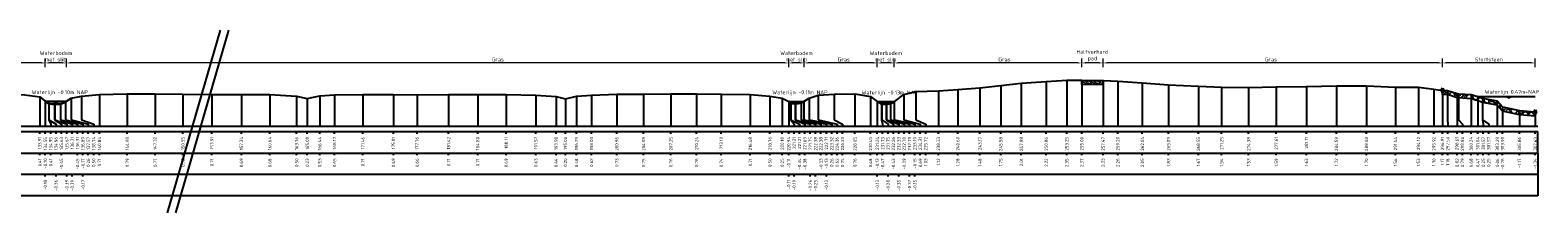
# Model space of a CAD drawing. Header units: metres. Extents: x 132725 to 140175, y 414354 to 417094.
# Tile 38 of 61: x 139832 to 140007, y 416862 to 416884. Entities that reach past the tile are written whole.
import ezdxf
from ezdxf.enums import TextEntityAlignment as Align

# ---------------------------------------------------------------- set-up
doc = ezdxf.new("R2010")
doc.units = ezdxf.units.M
doc.header["$PDMODE"] = 35
doc.header["$PDSIZE"] = 0.075
doc.layers.get('Defpoints').update_dxf_attribs({"true_color": 0x806000})
for name, color, linetype, lineweight in [('B-ME-GW-MAAIVELD-GD', 8, 'GW-MAAIVELD', 25), ('B-ME-VH-KANT ASFALT-SD', 7, 'Continuous', 25), ('B-ME-VH-VERHARDING_BESTORTING-A', 252, 'Continuous', 18), ('B-ME-VH-VERHARDING_HALFVERHARDING-AD', 7, 'Continuous', 18), ('B-ME-VH-VERHARDING_HALFVERHARDING-GD', 252, 'Continuous', 25), ('X-ME-AL-PROFIEL_BOVENKANT SLIB-GD', 42, 'Continuous', 35), ('X-XX-AL-DETAIL1-M', 7, 'Continuous', 18), ('X-XX-AL-GEBRUIKTE XREFS-GD', 7, 'Continuous', 35), ('X-XX-AL-NAP-T18', 7, 'Continuous', 18), ('X-XX-AL-TEKENBLAD_KADER_AFSNIJMARKERING-G', 7, 'Continuous', 25)]:
    doc.layers.add(name, color=color, linetype=linetype, lineweight=lineweight)
for name, color, linetype in [('X-ME-AL-PROFIEL_STORTSTEEN-GD', 7, 'Continuous'), ('X-ME-AL-PROFIEL_WATERLIJN-GD', 150, 'Continuous'), ('X-ME-AL-PROFIELRASTER-S', 7, 'Continuous')]:
    doc.layers.add(name, color=color, linetype=linetype)
doc.styles.add('NLCS-ISO-ANNOTATIEF-T18', font='NLCS-ISO.ttf', dxfattribs={"height": 1.8})
doc.styles.add('NLCS-ISO-ANNOTATIVE-T18', font='NLCS-ISO.ttf', dxfattribs={"height": 1.8})
doc.linetypes.add('GW-MAAIVELD', pattern='A,12,[40,NLCS.SHX,S=1,R=0,X=0,Y=-0.5],12', length=24)
doc.dimstyles.new('NLCS-ANNOTATIEF-T18-PIJL_L2_H0', dxfattribs={"dimtxt": 2.5, "dimasz": 1.8, "dimexe": 2, "dimexo": 2, "dimgap": 0.7, "dimtad": 1, "dimzin": 0, "dimdsep": 46, "dimtxsty": 'NLCS-ISO-ANNOTATIEF-T18', "dimcen": 0, "dimdle": 2, "dimclrd": 256, "dimclre": 256, "dimclrt": 10, "dimaunit": 2, "dimadec": 0, "dimazin": 0, "dimtfac": 1, "dimtdec": 3, "dimtofl": 0, "dimtmove": 0, "dimatfit": 3, "dimfxl": 2, "dimfxlon": 1, "dimtfillclr": 256, "dimtolj": 1, "dimtzin": 0, "dimlwd": -1, "dimlwe": -1, "dimarcsym": 0})

# ---------------------------------------------------------------- blocks, each defined once
blk = doc.blocks.new('SAL-PROFIELRASTER_BALK_EIND1-D')
at = {"color": 0, "linetype": 'ByBlock', "lineweight": -2}
blk.add_line((1, -12.5), (1, -2.5), dxfattribs=at)
at = {"color": 0, "linetype": 'ByBlock', "lineweight": -2, "flags": 128}
for points in [[(0, 0), (1, 0)], [(0, -2.5), (1, -2.5)], [(0, -12.5), (1, -12.5)]]:
    blk.add_lwpolyline(points, dxfattribs=at)
blk = doc.blocks.new('SAL-PROFIELRASTER_BALK_EIND2-D')
at = {"color": 0, "linetype": 'ByBlock', "lineweight": -2}
for p, q in [((1, -2.5), (1, -12.5)), ((1, -12.5), (0, -12.5))]:
    blk.add_line(p, q, dxfattribs=at)
blk = doc.blocks.new('SAL-PROFIELRASTER_BALK_DATA-D')
at = {"color": 0, "linetype": 'ByBlock', "lineweight": -2}
blk.add_lwpolyline([(0, -3.5), (0, -2.5)], dxfattribs=at)
at = {"color": 0, "linetype": 'ByBlock', "lineweight": -2, "style": 'NLCS-ISO-ANNOTATIVE-T18'}
blk.add_attdef('GETAL', text='', height=1.5, rotation=90, dxfattribs=at).set_placement((0.75, -5), align=Align.RIGHT)
blk = doc.blocks.new('SAL-PROFIELRASTER_AANHAAL-D')
at = {"color": 9, "linetype": 'ByBlock', "lineweight": -2, "flags": 128}
blk.add_lwpolyline([(0, 1), (0, 0)], dxfattribs=at)
blk = doc.blocks.new('SAL-PROFIELRASTER_AANHAAL_STAGGER-D')
at = {"color": 9, "linetype": 'ByBlock', "lineweight": -2, "flags": 128}
for points in [[(0, 0), (0, -0.25)], [(0, -0.25), (1, -0.75)], [(1, -0.75), (1, -1)]]:
    blk.add_lwpolyline(points, dxfattribs=at)
blk = doc.blocks.new('*D98')
at = {"layer": 'Defpoints', "color": 0, "transparency": 16777216}
for p in [(139833.88, 416879.72), (139833.88, 416875.25), (139836.33, 416875.25)]:
    blk.add_point(p, dxfattribs=at)
at = {"layer": 'X-XX-AL-DETAIL1-M', "transparency": 16777216}
for p, q in [((139833.88, 416879.22), (139833.88, 416880.22)), ((139836.33, 416879.22), (139836.33, 416880.22)), ((139835.88, 416879.72), (139834.33, 416879.72))]:
    blk.add_line(p, q, dxfattribs=at)
for points in [[(139834.33, 416879.8), (139834.33, 416879.65), (139833.88, 416879.72)], [(139835.88, 416879.8), (139835.88, 416879.65), (139836.33, 416879.72)]]:
    blk.add_solid(points, dxfattribs=at)
at = {"layer": 'X-XX-AL-DETAIL1-M', "color": 10, "transparency": 16777216, "insert": (139835.11, 416880.5), "char_height": 0.45, "attachment_point": 5, "style": 'NLCS-ISO-ANNOTATIEF-T18'}
blk.add_mtext('\\A1;Waterbodem\\Pmet slib', dxfattribs=at)
blk = doc.blocks.new('*D99')
at = {"layer": 'Defpoints', "color": 0, "transparency": 16777216}
for p in [(139920.27, 416879.72), (139920.27, 416875.24), (139922.07, 416875.24)]:
    blk.add_point(p, dxfattribs=at)
at = {"layer": 'X-XX-AL-DETAIL1-M', "transparency": 16777216}
for p, q in [((139920.27, 416879.22), (139920.27, 416880.22)), ((139922.07, 416879.22), (139922.07, 416880.22)), ((139921.62, 416879.72), (139920.72, 416879.72))]:
    blk.add_line(p, q, dxfattribs=at)
for points in [[(139920.72, 416879.8), (139920.72, 416879.65), (139920.27, 416879.72)], [(139921.62, 416879.8), (139921.62, 416879.65), (139922.07, 416879.72)]]:
    blk.add_solid(points, dxfattribs=at)
at = {"layer": 'X-XX-AL-DETAIL1-M', "color": 10, "transparency": 16777216, "insert": (139921.17, 416880.5), "char_height": 0.45, "attachment_point": 5, "style": 'NLCS-ISO-ANNOTATIEF-T18'}
blk.add_mtext('\\A1;Waterbodem\\Pmet slib', dxfattribs=at)
blk = doc.blocks.new('*D100')
at = {"layer": 'Defpoints', "color": 0, "transparency": 16777216}
for p in [(139930.56, 416879.72), (139930.56, 416875.22), (139932.54, 416875.22)]:
    blk.add_point(p, dxfattribs=at)
at = {"layer": 'X-XX-AL-DETAIL1-M', "transparency": 16777216}
for p, q in [((139930.56, 416879.22), (139930.56, 416880.22)), ((139932.54, 416879.22), (139932.54, 416880.22)), ((139932.09, 416879.72), (139931.01, 416879.72))]:
    blk.add_line(p, q, dxfattribs=at)
for points in [[(139931.01, 416879.8), (139931.01, 416879.65), (139930.56, 416879.72)], [(139932.09, 416879.8), (139932.09, 416879.65), (139932.54, 416879.72)]]:
    blk.add_solid(points, dxfattribs=at)
at = {"layer": 'X-XX-AL-DETAIL1-M', "color": 10, "transparency": 16777216, "insert": (139931.55, 416880.5), "char_height": 0.45, "attachment_point": 5, "style": 'NLCS-ISO-ANNOTATIEF-T18'}
blk.add_mtext('\\A1;Waterbodem\\Pmet slib', dxfattribs=at)
blk = doc.blocks.new('*D101')
at = {"layer": 'Defpoints', "color": 0, "transparency": 16777216}
for p in [(139996.24, 416879.72), (139996.24, 416876.52), (140007.02, 416874.01)]:
    blk.add_point(p, dxfattribs=at)
at = {"layer": 'X-XX-AL-DETAIL1-M', "transparency": 16777216}
for p, q in [((139996.24, 416879.22), (139996.24, 416880.22)), ((140007.02, 416879.22), (140007.02, 416880.22)), ((140006.57, 416879.72), (139996.69, 416879.72))]:
    blk.add_line(p, q, dxfattribs=at)
for points in [[(139996.69, 416879.8), (139996.69, 416879.65), (139996.24, 416879.72)], [(140006.57, 416879.8), (140006.57, 416879.65), (140007.02, 416879.72)]]:
    blk.add_solid(points, dxfattribs=at)
at = {"layer": 'X-XX-AL-DETAIL1-M', "color": 10, "transparency": 16777216, "insert": (140001.63, 416880.12), "char_height": 0.45, "attachment_point": 5, "style": 'NLCS-ISO-ANNOTATIEF-T18'}
blk.add_mtext('\\A1;Stortsteen', dxfattribs=at)
blk = doc.blocks.new('*D93')
at = {"layer": 'Defpoints', "color": 0, "transparency": 16777216}
for p in [(139956.8, 416879.72), (139956.8, 416877.68), (139996.24, 416876.52)]:
    blk.add_point(p, dxfattribs=at)
at = {"layer": 'X-XX-AL-DETAIL1-M', "transparency": 16777216}
for p, q in [((139956.8, 416879.22), (139956.8, 416880.22)), ((139996.24, 416879.22), (139996.24, 416880.22)), ((139995.79, 416879.72), (139957.25, 416879.72))]:
    blk.add_line(p, q, dxfattribs=at)
for points in [[(139957.25, 416879.8), (139957.25, 416879.65), (139956.8, 416879.72)], [(139995.79, 416879.8), (139995.79, 416879.65), (139996.24, 416879.72)]]:
    blk.add_solid(points, dxfattribs=at)
at = {"layer": 'X-XX-AL-DETAIL1-M', "color": 10, "transparency": 16777216, "insert": (139976.3, 416880.12), "char_height": 0.45, "attachment_point": 5, "style": 'NLCS-ISO-ANNOTATIEF-T18'}
blk.add_mtext('\\A1;Gras', dxfattribs=at)
blk = doc.blocks.new('*D94')
at = {"layer": 'Defpoints', "color": 0, "transparency": 16777216}
for p in [(139954.32, 416879.72), (139954.32, 416877.72), (139956.8, 416877.68)]:
    blk.add_point(p, dxfattribs=at)
at = {"layer": 'X-XX-AL-DETAIL1-M', "transparency": 16777216}
for p, q in [((139954.32, 416879.22), (139954.32, 416880.22)), ((139956.8, 416879.22), (139956.8, 416880.22)), ((139956.35, 416879.72), (139954.77, 416879.72))]:
    blk.add_line(p, q, dxfattribs=at)
for points in [[(139954.77, 416879.8), (139954.77, 416879.65), (139954.32, 416879.72)], [(139956.35, 416879.8), (139956.35, 416879.65), (139956.8, 416879.72)]]:
    blk.add_solid(points, dxfattribs=at)
at = {"layer": 'X-XX-AL-DETAIL1-M', "color": 10, "transparency": 16777216, "insert": (139955.56, 416880.57), "char_height": 0.45, "attachment_point": 5, "style": 'NLCS-ISO-ANNOTATIEF-T18'}
blk.add_mtext('\\A1;Halfverhard\\Ppad', dxfattribs=at)
blk = doc.blocks.new('*D95')
at = {"layer": 'Defpoints', "color": 0, "transparency": 16777216}
for p in [(139932.54, 416879.72), (139954.32, 416877.72), (139932.54, 416875.22)]:
    blk.add_point(p, dxfattribs=at)
at = {"layer": 'X-XX-AL-DETAIL1-M', "transparency": 16777216}
for p, q in [((139932.54, 416879.22), (139932.54, 416880.22)), ((139954.32, 416879.22), (139954.32, 416880.22)), ((139953.87, 416879.72), (139932.99, 416879.72))]:
    blk.add_line(p, q, dxfattribs=at)
for points in [[(139932.99, 416879.8), (139932.99, 416879.65), (139932.54, 416879.72)], [(139953.87, 416879.8), (139953.87, 416879.65), (139954.32, 416879.72)]]:
    blk.add_solid(points, dxfattribs=at)
at = {"layer": 'X-XX-AL-DETAIL1-M', "color": 10, "transparency": 16777216, "insert": (139945.34, 416880.12), "char_height": 0.45, "attachment_point": 5, "style": 'NLCS-ISO-ANNOTATIEF-T18'}
blk.add_mtext('\\A1;Gras', dxfattribs=at)
blk = doc.blocks.new('*D88')
at = {"layer": 'Defpoints', "color": 0, "transparency": 16777216}
for p in [(139922.07, 416879.72), (139922.07, 416875.24), (139930.56, 416875.22)]:
    blk.add_point(p, dxfattribs=at)
at = {"layer": 'X-XX-AL-DETAIL1-M', "transparency": 16777216}
for p, q in [((139922.07, 416879.22), (139922.07, 416880.22)), ((139930.56, 416879.22), (139930.56, 416880.22)), ((139930.11, 416879.72), (139922.52, 416879.72))]:
    blk.add_line(p, q, dxfattribs=at)
for points in [[(139922.52, 416879.8), (139922.52, 416879.65), (139922.07, 416879.72)], [(139930.11, 416879.8), (139930.11, 416879.65), (139930.56, 416879.72)]]:
    blk.add_solid(points, dxfattribs=at)
at = {"layer": 'X-XX-AL-DETAIL1-M', "color": 10, "transparency": 16777216, "insert": (139926.67, 416880.12), "char_height": 0.45, "attachment_point": 5, "style": 'NLCS-ISO-ANNOTATIEF-T18'}
blk.add_mtext('\\A1;Gras', dxfattribs=at)
blk = doc.blocks.new('*D89')
at = {"layer": 'Defpoints', "color": 0, "transparency": 16777216}
for p in [(139836.33, 416879.72), (139836.33, 416875.25), (139920.27, 416875.24)]:
    blk.add_point(p, dxfattribs=at)
at = {"layer": 'X-XX-AL-DETAIL1-M', "transparency": 16777216}
for p, q in [((139836.33, 416879.22), (139836.33, 416880.22)), ((139920.27, 416879.22), (139920.27, 416880.22)), ((139919.82, 416879.72), (139836.78, 416879.72))]:
    blk.add_line(p, q, dxfattribs=at)
for points in [[(139836.78, 416879.8), (139836.78, 416879.65), (139836.33, 416879.72)], [(139919.82, 416879.8), (139919.82, 416879.65), (139920.27, 416879.72)]]:
    blk.add_solid(points, dxfattribs=at)
at = {"layer": 'X-XX-AL-DETAIL1-M', "color": 10, "transparency": 16777216, "insert": (139886.47, 416880.12), "char_height": 0.45, "attachment_point": 5, "style": 'NLCS-ISO-ANNOTATIEF-T18'}
blk.add_mtext('\\A1;Gras', dxfattribs=at)
blk = doc.blocks.new('*D90')
at = {"layer": 'Defpoints', "color": 0, "transparency": 16777216}
for p in [(139754.97, 416879.72), (139754.97, 416875.38), (139833.88, 416875.25)]:
    blk.add_point(p, dxfattribs=at)
at = {"layer": 'X-XX-AL-DETAIL1-M', "transparency": 16777216}
for p, q in [((139754.97, 416879.22), (139754.97, 416880.22)), ((139833.88, 416879.22), (139833.88, 416880.22)), ((139833.43, 416879.72), (139755.42, 416879.72))]:
    blk.add_line(p, q, dxfattribs=at)
for points in [[(139755.42, 416879.8), (139755.42, 416879.65), (139754.97, 416879.72)], [(139833.43, 416879.8), (139833.43, 416879.65), (139833.88, 416879.72)]]:
    blk.add_solid(points, dxfattribs=at)
at = {"layer": 'X-XX-AL-DETAIL1-M', "color": 10, "transparency": 16777216, "insert": (139794.43, 416880.12), "char_height": 0.45, "attachment_point": 5, "style": 'NLCS-ISO-ANNOTATIEF-T18'}
blk.add_mtext('\\A1;Gras', dxfattribs=at)
blk = doc.blocks.new('SVH-KANT STORTSTEEN DWP-SOD')
at = {"flags": 128}
blk.add_lwpolyline([(-0.25, 0), (0.25, 0)], dxfattribs=at)
at = {"layer": 'X-XX-AL-GEBRUIKTE XREFS-GD', "flags": 128}
for points in [[(0, 0.5), (-0.25, 0)], [(-0.25, 0), (0, -0.5)], [(0, -0.5), (0, 0.5)], [(0, 0.5), (0.25, 0)], [(0.25, 0), (0, -0.5)]]:
    blk.add_lwpolyline(points, dxfattribs=at)

msp = doc.modelspace()

# ---------------------------------------------------------------- hatches: boundary and pattern name
at = {"layer": 'B-ME-VH-VERHARDING_BESTORTING-A'}
h = msp.add_hatch(dxfattribs=at)
h.set_pattern_fill('AVH-BESTORTING_01', color=256, scale=0.1, pattern_type=2)
h.set_pattern_definition([(342.742, (140006.7013, 416875.481), (0.5398, 0.97739), [0.27272, -1.09194]), (17.258, (140005.6585, 416875.8049), (0.539804, 0.9774), [0.27272, -1.65719]), (61.089, (140005.919, 416875.8858), (-1.30319, 0.40486), [0.22313, -0.89341]), (118.911, (140006.7902, 416874.6988), (-0.5398, -0.97741), [0.22313, -1.35591]), (162.742, (140005.9189, 416876.2764), (-0.5398, -0.97739), [0.27272, -1.09194]), (197.258, (140005.6585, 416876.35735), (-0.539804, -0.9774), [0.27272, -1.65719]), (241.089, (140005.398, 416876.2766), (1.30319, -0.40486), [0.22313, -0.89341]), (298.911, (140005.83, 416877.0585), (0.5398, 0.97741), [0.22313, -1.35591]), (342.742, (140004.0614, 416876.9037), (-0.76339, 1.38224), [0.24341, -1.12122]), (40.852, (140002.6745, 416873.8993), (0.539802, 0.977399), [0.24469, -3.61913]), (84.587, (140004.47897, 416876.99157), (-0.223591, 2.359645), [0.29716, -3.05481]), (118.911, (140005.8101, 416876.8811), (-1.30321, 0.40486), [0.29575, -1.28331]), (162.742, (140004.364, 416877.5463), (0.76339, -1.38224), [0.24484, -1.11975]), (40.852, (140002.32615, 416874.5271), (0.539802, 0.977399), [0.24409, -3.61972]), (84.587, (140003.9176, 416877.16416), (-0.5398, -0.977407), [0.29647, -3.05553]), (298.911, (140003.9176, 416877.1642), (1.30321, -0.40486), [0.29753, -1.28153]), (26.669, (140001.46275, 416875.06582), (-1.842996, -0.572553), [0.18275, -4.54613]), (84.587, (140004.5486, 416877.6748), (-0.5398, -0.977407), [0.18319, -3.16878]), (131.7624, (140003.03912, 416880.6217), (-2.066604, 1.787101), [0.24466, -4.00428]), (162.742, (140001.4803, 416875.5123), (-0.5398, -0.97739), [0.19694, -1.1677]), (26.669, (140001.12878, 416875.48866), (-1.842996, -0.572553), [0.18297, -4.54591]), (84.587, (140004.03244, 416877.81595), (-0.5398, -0.977407), [0.20094, -3.15103]), (131.7624, (140002.64547, 416880.4238), (-2.066604, 1.787101), [0.20994, -4.039]), (342.742, (140004.1722, 416877.6593), (0.5398, 0.97739), [0.22313, -1.1415]), (50.2416, (140004.40815, 416875.74185), (0.5397897, 0.97739), [0.21713, -6.88472]), (95.413, (140004.547, 416875.90876), (-0.763387, 1.38224), [0.19056, -2.17966]), (150.939, (140001.69906, 416879.2678), (-1.303193, 0.404858), [0.17556, -5.17047]), (197.258, (140004.37556, 416876.1837), (1.30319, -0.404854), [0.22316, -1.70672]), (50.2416, (140004.01447, 416875.93966), (0.5397897, 0.97739), [0.23138, -6.87047]), (95.413, (140004.03084, 416875.7669), (-0.763387, 1.38224), [0.17353, -2.19669]), (150.939, (140001.3651, 416878.84498), (-1.303193, 0.404858), [0.18788, -5.15816]), (17.258, (140004.19506, 416875.6756), (-1.30319, 0.404854), [0.22313, -1.70675])])
h.paths.add_polyline_path([(139996.238, 416876.518), (139996.83, 416876.527), (139997.937, 416876.17), (139998.126, 416876.138), (139999.572, 416876.028), (140000.364, 416875.818), (140000.901, 416875.602), (140002.62, 416875.288), (140003.229, 416874.591), (140005.189, 416874.181), (140007.019, 416874.011), (140007.019, 416873.511), (140005.189, 416873.681), (140003.229, 416874.091), (140002.62, 416874.788), (140000.901, 416875.102), (140000.364, 416875.318), (139999.572, 416875.528), (139998.126, 416875.638), (139997.937, 416875.67), (139996.83, 416876.027), (139996.238, 416876.018)])
at = {"layer": 'B-ME-VH-VERHARDING_HALFVERHARDING-AD'}
h = msp.add_hatch(dxfattribs=at)
h.set_pattern_fill('AVH-HALFVERHARDING_SCHELPEN', color=256, scale=0.2, pattern_type=2)
h.set_pattern_definition([(0, (948.8541, 1060.287), (0, 1), [0, -1]), (0, (948.8641, 1059.937), (0, 1), [0, -1]), (0, (948.8941, 1060.477), (0, 1), [0, -1]), (338.1986, (948.37413, 1060.16698), (3.00000027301, -0.9999999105), [0.107703, -5.277462]), (216.8699, (948.47413, 1060.12698), (2.99999991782, 2.00000012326), [0.05, -4.95]), (130.6013, (948.43413, 1060.09698), (5.000000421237, -5.999999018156), [0.092195, -9.127349]), (206.5651, (948.10413, 1059.97698), (-0.99999915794, -1.0000013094), [0.022361, -2.213707]), (326.3099, (948.08413, 1059.96698), (1.99999955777, -1.0000013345), [0.036056, -3.569496]), (108.4349, (948.11413, 1059.94698), (-0.99999840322, 2.0000004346), [0.031623, -3.130655]), (225, (948.7441, 1059.877), (-2e-16, -1.0000003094), [0.042426, -1.371787]), (0, (948.7141, 1059.847), (1, 1), [0.06, -0.94]), (135, (948.7741, 1059.847), (-1.0000003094, 9e-17), [0.042426, -1.371787]), (251.5651, (948.62413, 1060.51698), (0.99999840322, 2.0000004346), [0.031623, -3.130655]), (0, (948.6141, 1060.487), (1, 1), [0.05, -0.95]), (143.1301, (948.66413, 1060.48698), (-2.99999991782, 2.00000012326), [0.05, -4.95]), (213.6901, (948.09413, 1060.52698), (1.99999955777, 1.0000013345), [0.036056, -3.569496]), (341.5651, (948.06413, 1060.50698), (-2.0000004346, 0.99999840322), [0.063246, -3.099032]), (126.8699, (948.12413, 1060.48698), (2.00000012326, -2.99999991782), [0.05, -4.95]), (0, (948.3841, 1060.487), (0, 1), [0, -1]), (0, (948.1141, 1060.227), (0, 1), [0, -1]), (0, (948.3941, 1059.857), (0, 1), [0, -1]), (0, (948.6641, 1060.167), (0, 1), [0, -1]), (0, (948.3741, 1060.337), (0, 1), [0, -1]), (0, (948.1541, 1060.367), (0, 1), [0, -1]), (0, (948.2441, 1060.307), (0, 1), [0, -1]), (0, (948.2041, 1060.067), (0, 1), [0, -1]), (0, (947.9641, 1060.107), (0, 1), [0, -1]), (0, (947.9741, 1060.337), (0, 1), [0, -1]), (0, (947.9441, 1060.557), (0, 1), [0, -1]), (0, (948.2541, 1060.597), (0, 1), [0, -1]), (0, (948.4741, 1060.637), (0, 1), [0, -1]), (0, (948.8241, 1060.597), (0, 1), [0, -1]), (0, (948.5841, 1060.287), (0, 1), [0, -1]), (0, (948.4841, 1060.467), (0, 1), [0, -1]), (0, (948.5641, 1059.987), (0, 1), [0, -1]), (0, (948.2641, 1059.937), (0, 1), [0, -1]), (0, (948.5641, 1059.717), (0, 1), [0, -1]), (0, (948.2341, 1059.777), (0, 1), [0, -1]), (0, (947.9141, 1059.747), (0, 1), [0, -1]), (0, (948.0341, 1059.697), (0, 1), [0, -1]), (0, (948.0441, 1059.837), (0, 1), [0, -1]), (0, (948.7141, 1059.677), (0, 1), [0, -1]), (0, (948.8341, 1060.087), (0, 1), [0, -1]), (0, (948.7841, 1060.387), (0, 1), [0, -1]), (0, (948.3241, 1059.667), (0, 1), [0, -1])])
h.paths.add_polyline_path([(139954.324, 416877.724), (139956.803, 416877.678), (139956.803, 416877.178), (139954.324, 416877.224)])

# ---------------------------------------------------------------- linework, layer by layer
at = {"layer": 'B-ME-GW-MAAIVELD-GD', "ltscale": 0.1, "flags": 128}
msp.add_lwpolyline([(139699.329, 416876.317), (139701.6, 416876.175), (139702.494, 416875.394), (139702.891, 416874.902), (139703.525, 416874.82), (139703.829, 416874.943), (139704.235, 416875.384), (139705.001, 416875.959), (139705.976, 416876.199), (139708.194, 416876.16), (139711.186, 416876.199), (139714.349, 416876.156), (139717.436, 416876.103), (139720.78, 416876.196), (139723.999, 416876.198), (139727.376, 416876.222), (139731.149, 416876.133), (139733.546, 416875.873), (139736.763, 416876.123), (139739.435, 416876.183), (139742.812, 416876.217), (139746.353, 416876.139), (139749.086, 416875.99), (139750.711, 416875.756), (139751.942, 416875.367), (139752.841, 416874.963), (139753.637, 416874.959), (139754.392, 416875.073), (139754.968, 416875.381), (139755.854, 416875.792), (139757.133, 416875.972), (139760.205, 416876.098), (139763.969, 416876.137), (139767.992, 416876.18), (139772.19, 416876.128), (139775.978, 416876.12), (139779.297, 416876.057), (139782.364, 416875.873), (139783.995, 416875.637), (139785.696, 416875.867), (139788.049, 416876.028), (139791.159, 416876.095), (139794.418, 416876.138), (139798.306, 416876.164), (139801.946, 416876.105), (139805.299, 416876.09), (139808.743, 416876.025), (139811.766, 416875.844), (139812.926, 416875.618), (139813.863, 416875.837), (139816.129, 416875.958), (139819.764, 416876.09), (139823.354, 416876.139), (139827.524, 416876.121), (139831.503, 416876.014), (139833.235, 416875.764), (139833.883, 416875.25), (139834.277, 416874.941), (139834.96, 416874.899), (139835.643, 416874.901), (139836.218, 416875.18), (139836.896, 416875.611), (139838.074, 416875.852), (139840.166, 416876.062), (139843.404, 416876.141), (139846.653, 416876.121), (139849.877, 416876.068), (139853.241, 416876.059), (139856.669, 416876.036), (139859.97, 416876.027), (139863.088, 416875.854), (139864.328, 416875.578), (139865.769, 416875.876), (139867.498, 416875.996), (139870.786, 416876.057), (139874.336, 416876.043), (139877.087, 416876.011), (139880.752, 416876.059), (139884.13, 416876.06), (139887.438, 416876.045), (139890.895, 416875.982), (139893.233, 416875.795), (139894.327, 416875.547), (139895.618, 416875.834), (139897.359, 416875.969), (139900.292, 416876.076), (139903.408, 416876.101), (139906.583, 416876.115), (139909.566, 416876.109), (139912.427, 416876.086), (139915.806, 416876.06), (139918.094, 416875.85), (139919.513, 416875.6), (139920.273, 416875.241), (139920.539, 416875.014), (139921.024, 416874.974), (139921.71, 416875.018), (139922.043, 416875.22), (139922.647, 416875.611), (139923.685, 416875.973), (139925.564, 416876.097), (139927.974, 416876.112), (139929.778, 416875.831), (139930.564, 416875.218), (139931.057, 416874.882), (139931.589, 416874.924), (139932.106, 416874.957), (139932.515, 416875.198), (139933.639, 416876.044), (139935.054, 416876.376), (139937.661, 416876.475), (139939.929, 416876.626), (139942.496, 416876.832), (139944.909, 416877.104), (139947.306, 416877.362), (139950.192, 416877.568), (139952.583, 416877.701), (139954.324, 416877.724), (139956.803, 416877.678), (139958.528, 416877.61), (139961.367, 416877.404), (139964.418, 416877.18), (139967.88, 416877.02), (139970.578, 416876.895), (139973.714, 416876.879), (139976.937, 416876.942), (139980.436, 416876.984), (139983.916, 416877.071), (139987.409, 416877.052), (139990.773, 416876.913), (139993.45, 416876.883), (139995.248, 416876.652), (139996.238, 416876.518), (139996.83, 416876.527), (139997.937, 416876.17), (139998.126, 416876.138), (139999.572, 416876.028), (140000.364, 416875.818), (140000.901, 416875.602), (140002.62, 416875.288), (140003.229, 416874.591), (140005.189, 416874.181), (140007.019, 416874.011)], dxfattribs=at)
at = {"layer": 'B-ME-VH-VERHARDING_HALFVERHARDING-GD'}
msp.add_lwpolyline([(139954.324, 416877.724), (139956.803, 416877.678), (139956.803, 416877.178), (139954.324, 416877.224)], close=True, dxfattribs=at)
at = {"layer": 'X-ME-AL-PROFIEL_BOVENKANT SLIB-GD'}
for points in [[(139833.883, 416875.25), (139834.285, 416874.992), (139834.994, 416874.961), (139835.64, 416874.965), (139836.218, 416875.18)], [(139920.273, 416875.241), (139920.537, 416875.159), (139921.081, 416875.095), (139921.708, 416875.106), (139922.043, 416875.22)], [(139930.564, 416875.218), (139931.08, 416875.071), (139931.655, 416875.006), (139932.115, 416875.03), (139932.515, 416875.198)]]:
    msp.add_lwpolyline(points, dxfattribs=at)
at = {"layer": 'X-ME-AL-PROFIEL_STORTSTEEN-GD'}
msp.add_lwpolyline([(139996.238, 416876.518), (139996.83, 416876.527), (139997.937, 416876.17), (139998.126, 416876.138), (139999.572, 416876.028), (140000.364, 416875.818), (140000.901, 416875.602), (140002.62, 416875.288), (140003.229, 416874.591), (140005.189, 416874.181), (140007.019, 416874.011), (140007.019, 416873.511), (140005.189, 416873.681), (140003.229, 416874.091), (140002.62, 416874.788), (140000.901, 416875.102), (140000.364, 416875.318), (139999.572, 416875.528), (139998.126, 416875.638), (139997.937, 416875.67), (139996.83, 416876.027), (139996.238, 416876.018)], close=True, dxfattribs=at)
at = {"layer": 'X-ME-AL-PROFIEL_WATERLIJN-GD'}
for points in [[(139833.883, 416875.25), (139836.328, 416875.25)], [(139834.855, 416875.188), (139835.355, 416875.188)], [(139834.98, 416875.129), (139835.23, 416875.129)], [(139920.273, 416875.241), (139922.075, 416875.241)], [(139920.924, 416875.179), (139921.424, 416875.179)], [(139921.049, 416875.12), (139921.299, 416875.12)], [(139930.564, 416875.218), (139932.542, 416875.218)], [(139931.303, 416875.156), (139931.803, 416875.156)], [(139931.428, 416875.097), (139931.678, 416875.097)], [(140000.364, 416875.818), (140007.019, 416875.818)], [(140003.71, 416875.756), (140004.21, 416875.756)], [(140003.835, 416875.697), (140004.085, 416875.697)]]:
    msp.add_lwpolyline(points, dxfattribs=at)
at = {"layer": 'X-XX-AL-TEKENBLAD_KADER_AFSNIJMARKERING-G'}
for points in [[(139848.076, 416862.251), (139854.23, 416883.549)], [(139849.057, 416862.251), (139855.211, 416883.549)]]:
    msp.add_lwpolyline(points, dxfattribs=at)

# ---------------------------------------------------------------- block references
at = {"layer": 'B-ME-VH-KANT ASFALT-SD', "xscale": 0.5, "yscale": 0.5, "zscale": 0.5}
for p in [(139996.238, 416876.518), (140007.019, 416874.011)]:
    msp.add_blockref('SVH-KANT STORTSTEEN DWP-SOD', p, dxfattribs=at)
at = {"layer": 'X-ME-AL-PROFIELRASTER-S'}
for p, yscale in [((139939.929, 416872.351), 4.275), ((139942.496, 416872.351), 4.481), ((139944.909, 416872.351), 4.753), ((139947.306, 416872.351), 5.011), ((139950.192, 416872.351), 5.217000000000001), ((139952.583, 416872.351), 5.35), ((139954.324, 416872.351), 5.373), ((139956.803, 416872.351), 5.327), ((139958.528, 416872.351), 5.259), ((139961.367, 416872.351), 5.053), ((139964.418, 416872.351), 4.829), ((139967.88, 416872.351), 4.669), ((139970.578, 416872.351), 4.544), ((139973.714, 416872.351), 4.528), ((139976.937, 416872.351), 4.591), ((139980.436, 416872.351), 4.633), ((139983.916, 416872.351), 4.72), ((139987.409, 416872.351), 4.701000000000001), ((139990.773, 416872.351), 4.562), ((139993.45, 416872.351), 4.532), ((139995.248, 416872.351), 4.301), ((139833.235, 416872.351), 3.413), ((139833.883, 416872.351), 2.899), ((139833.883, 416872.351), 2.899), ((139833.883, 416872.351), 2.899), ((139833.883, 416872.351), 2.899), ((139834.277, 416873.351), 1.59), ((139834.285, 416873.351), 1.641), ((139834.96, 416873.351), 1.548), ((139834.994, 416873.351), 1.61), ((139835.64, 416873.351), 1.614), ((139835.643, 416873.351), 1.55), ((139836.218, 416873.351), 1.829), ((139836.218, 416873.351), 1.829), ((139836.218, 416873.351), 1.829), ((139836.218, 416873.351), 1.829), ((139836.896, 416873.351), 2.26), ((139838.074, 416873.351), 2.501), ((139840.166, 416872.351), 3.711), ((139843.404, 416872.351), 3.79), ((139846.653, 416872.351), 3.77), ((139849.877, 416872.351), 3.717), ((139853.241, 416872.351), 3.708), ((139856.669, 416872.351), 3.685), ((139859.97, 416872.351), 3.676), ((139863.088, 416872.351), 3.503), ((139864.328, 416872.351), 3.227), ((139865.769, 416872.351), 3.525), ((139867.498, 416872.351), 3.645), ((139870.786, 416872.351), 3.706), ((139874.336, 416872.351), 3.692), ((139877.087, 416872.351), 3.66), ((139880.752, 416872.351), 3.708), ((139884.13, 416872.351), 3.709), ((139887.438, 416872.351), 3.694), ((139890.895, 416872.351), 3.631), ((139893.233, 416872.351), 3.444), ((139894.327, 416872.351), 3.196), ((139895.618, 416872.351), 3.483), ((139897.359, 416872.351), 3.618), ((139900.292, 416872.351), 3.725), ((139903.408, 416872.351), 3.75), ((139906.583, 416872.351), 3.764), ((139909.566, 416872.351), 3.758), ((139912.427, 416872.351), 3.735), ((139915.806, 416872.351), 3.709), ((139918.094, 416872.351), 3.499), ((139919.513, 416872.351), 3.249), ((139920.273, 416872.351), 2.89), ((139920.273, 416872.351), 2.89), ((139920.273, 416872.351), 2.89), ((139920.273, 416872.351), 2.89), ((139920.537, 416873.351), 1.808), ((139920.539, 416873.351), 1.663), ((139921.024, 416873.351), 1.623), ((139921.081, 416873.351), 1.744), ((139921.708, 416873.351), 1.755), ((139921.71, 416873.351), 1.667), ((139922.043, 416873.351), 1.869), ((139922.043, 416873.351), 1.869), ((139922.043, 416873.351), 1.869), ((139922.043, 416873.351), 1.869), ((139922.647, 416873.351), 2.26), ((139923.685, 416873.351), 2.622), ((139925.564, 416873.351), 2.746), ((139927.974, 416872.351), 3.761), ((139929.778, 416872.351), 3.48), ((139930.564, 416872.351), 2.867), ((139930.564, 416872.351), 2.867), ((139930.564, 416872.351), 2.867), ((139930.564, 416872.351), 2.867), ((139931.057, 416873.351), 1.531), ((139931.08, 416873.351), 1.72), ((139931.589, 416873.351), 1.573), ((139931.655, 416873.351), 1.655), ((139932.106, 416873.351), 1.606), ((139932.115, 416873.351), 1.679), ((139932.515, 416873.351), 1.847), ((139932.515, 416873.351), 1.847), ((139932.515, 416873.351), 1.847), ((139932.515, 416873.351), 1.847), ((139933.639, 416873.351), 2.693), ((139935.054, 416873.351), 3.025), ((139937.661, 416872.351), 4.124000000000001), ((139996.238, 416872.351), 4.167), ((139996.83, 416873.351), 3.176), ((139997.937, 416872.351), 3.819), ((139998.126, 416873.351), 2.787), ((139999.572, 416872.351), 3.677), ((140000.364, 416872.351), 3.467), ((140000.364, 416872.351), 3.467), ((140000.901, 416873.351), 2.251), ((140000.901, 416873.351), 2.251)]:
    msp.add_blockref('SAL-PROFIELRASTER_AANHAAL-D', p, dxfattribs=dict(at, yscale=yscale))
for name, p, xscale, yscale, zscale in [('SAL-PROFIELRASTER_AANHAAL-D', (140002.62, 416872.351), 1.516262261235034, 2.937000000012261, 1.516262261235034), ('SAL-PROFIELRASTER_AANHAAL-D', (140003.229, 416872.351), 0.6460917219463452, 2.239999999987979, 0.6460917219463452), ('SAL-PROFIELRASTER_AANHAAL-D', (140005.189, 416872.351), 0.5278338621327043, 1.830000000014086, 0.5278338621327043), ('SAL-PROFIELRASTER_AANHAAL-D', (140007.019, 416872.351), 0.4788001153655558, 1.659999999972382, 0.4788001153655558), ('SAL-PROFIELRASTER_BALK_EIND1-D', (139699.329, 416872.351), 308, 0.25, 303.9164703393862), ('SAL-PROFIELRASTER_BALK_EIND2-D', (139699.329, 416869.851), 308, 0.25, 303.9164703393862), ('SAL-PROFIELRASTER_BALK_EIND2-D', (139699.329, 416867.351), 308, 0.25, 303.9164703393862)]:
    msp.add_blockref(name, p, dxfattribs=dict(at, xscale=xscale, yscale=yscale, zscale=zscale))
for p, xscale, zscale in [((139834.277, 416873.351), 0.2310130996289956, 0.2310130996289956), ((139834.285, 416873.351), 0.8483088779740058, 0.8483088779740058), ((139834.96, 416873.351), 0.7981942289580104, 0.7981942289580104), ((139834.994, 416873.351), 1.389002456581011, 1.389002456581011), ((139835.64, 416873.351), 1.368246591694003, 1.368246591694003), ((139835.643, 416873.351), 1.989852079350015, 1.989852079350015), ((139836.218, 416873.351), 2.040427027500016, 2.040427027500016), ((139836.218, 416873.351), 2.040427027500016, 2.040427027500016), ((139836.218, 416873.351), 2.040427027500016, 2.040427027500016), ((139836.218, 416873.351), 2.040427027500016, 2.040427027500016), ((139836.896, 416873.351), 1.98709419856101, 1.98709419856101), ((139838.074, 416873.351), 1.434266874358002, 1.434266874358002), ((139920.537, 416873.351), 0.3611214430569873, 0.3611214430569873), ((139920.539, 416873.351), 0.9837931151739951, 0.9837931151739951), ((139921.024, 416873.351), 1.124561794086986, 1.124561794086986), ((139921.081, 416873.351), 1.692151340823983, 1.692151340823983), ((139921.708, 416873.351), 1.690636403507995, 1.690636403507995), ((139921.71, 416873.351), 2.313393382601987, 2.313393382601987), ((139922.043, 416873.351), 2.605749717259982, 2.605749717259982), ((139922.043, 416873.351), 2.605749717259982, 2.605749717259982), ((139922.043, 416873.351), 2.605749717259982, 2.605749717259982), ((139922.043, 416873.351), 2.605749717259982, 2.605749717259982), ((139922.647, 416873.351), 2.62670424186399, 2.62670424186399), ((139923.685, 416873.351), 2.213389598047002, 2.213389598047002), ((139925.564, 416873.351), 0.9594580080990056, 0.9594580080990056), ((139931.057, 416873.351), 0.1319579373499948, 0.1319579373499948), ((139931.08, 416873.351), 0.7340458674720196, 0.7340458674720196), ((139931.589, 416873.351), 0.8495948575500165, 0.8495948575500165), ((139931.655, 416873.351), 1.409550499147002, 1.409550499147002), ((139932.106, 416873.351), 1.582931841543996, 1.582931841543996), ((139932.115, 416873.351), 2.199076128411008, 2.199076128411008), ((139932.515, 416873.351), 2.423747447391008, 2.423747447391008), ((139932.515, 416873.351), 2.423747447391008, 2.423747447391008), ((139932.515, 416873.351), 2.423747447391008, 2.423747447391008), ((139932.515, 416873.351), 2.423747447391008, 2.423747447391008), ((139933.639, 416873.351), 1.925408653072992, 1.925408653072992), ((139935.054, 416873.351), 1.135341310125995, 1.135341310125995), ((139996.83, 416873.351), 0.03338571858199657, 0.03338571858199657), ((139998.126, 416873.351), 0.4355954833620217, 0.4355954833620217), ((140000.901, 416873.351), 0.08789959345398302, 0.08789959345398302), ((140000.901, 416873.351), 0.712899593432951, 0.712899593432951)]:
    msp.add_blockref('SAL-PROFIELRASTER_AANHAAL_STAGGER-D', p, dxfattribs=dict(at, xscale=xscale, zscale=zscale))
at = {"layer": 'X-ME-AL-PROFIELRASTER-S', "xscale": 0.25, "yscale": 0.25, "zscale": 0.25}
for p, values in [((139833.235, 416872.351), {'GETAL': '133.91'}), ((139833.883, 416872.351), {'GETAL': '134.55'}), ((139833.883, 416872.351), {'GETAL': '134.55'}), ((139833.883, 416872.351), {'GETAL': '134.55'}), ((139833.883, 416872.351), {'GETAL': '134.55'}), ((139834.508, 416872.351), {'GETAL': '134.95'}), ((139835.133, 416872.351), {'GETAL': '134.96'}), ((139835.758, 416872.351), {'GETAL': '135.63'}), ((139836.383, 416872.351), {'GETAL': '135.67'}), ((139837.008, 416872.351), {'GETAL': '136.31'}), ((139837.633, 416872.351), {'GETAL': '136.31'}), ((139838.258, 416872.351), {'GETAL': '136.89'}), ((139838.258, 416872.351), {'GETAL': '136.89'}), ((139838.258, 416872.351), {'GETAL': '136.89'}), ((139838.258, 416872.351), {'GETAL': '136.89'}), ((139838.883, 416872.351), {'GETAL': '137.57'}), ((139839.508, 416872.351), {'GETAL': '138.74'}), ((139840.166, 416872.351), {'GETAL': '140.84'}), ((139843.404, 416872.351), {'GETAL': '144.08'}), ((139846.653, 416872.351), {'GETAL': '147.32'}), ((139849.877, 416872.351), {'GETAL': '150.55'}), ((139853.241, 416872.351), {'GETAL': '153.91'}), ((139856.669, 416872.351), {'GETAL': '157.34'}), ((139859.97, 416872.351), {'GETAL': '160.64'}), ((139863.088, 416872.351), {'GETAL': '163.76'}), ((139864.328, 416872.351), {'GETAL': '165.00'}), ((139865.769, 416872.351), {'GETAL': '166.44'}), ((139867.498, 416872.351), {'GETAL': '168.17'}), ((139870.786, 416872.351), {'GETAL': '171.46'}), ((139874.336, 416872.351), {'GETAL': '175.01'}), ((139877.087, 416872.351), {'GETAL': '177.76'}), ((139880.752, 416872.351), {'GETAL': '181.42'}), ((139884.13, 416872.351), {'GETAL': '184.80'}), ((139887.438, 416872.351), {'GETAL': '188.11'}), ((139890.895, 416872.351), {'GETAL': '191.57'}), ((139893.233, 416872.351), {'GETAL': '193.90'}), ((139894.327, 416872.351), {'GETAL': '195.00'}), ((139895.618, 416872.351), {'GETAL': '196.29'}), ((139897.359, 416872.351), {'GETAL': '198.03'}), ((139900.292, 416872.351), {'GETAL': '200.96'}), ((139903.408, 416872.351), {'GETAL': '204.08'}), ((139906.583, 416872.351), {'GETAL': '207.25'}), ((139909.566, 416872.351), {'GETAL': '210.24'}), ((139912.427, 416872.351), {'GETAL': '213.10'}), ((139915.806, 416872.351), {'GETAL': '216.48'}), ((139918.094, 416872.351), {'GETAL': '218.76'}), ((139919.513, 416872.351), {'GETAL': '220.18'}), ((139920.273, 416872.351), {'GETAL': '220.94'}), ((139920.273, 416872.351), {'GETAL': '220.94'}), ((139920.273, 416872.351), {'GETAL': '220.94'}), ((139920.273, 416872.351), {'GETAL': '220.94'}), ((139920.898, 416872.351), {'GETAL': '221.21'}), ((139921.523, 416872.351), {'GETAL': '221.21'}), ((139922.148, 416872.351), {'GETAL': '221.69'}), ((139922.773, 416872.351), {'GETAL': '221.75'}), ((139923.398, 416872.351), {'GETAL': '222.38'}), ((139924.023, 416872.351), {'GETAL': '222.38'}), ((139924.648, 416872.351), {'GETAL': '222.71'}), ((139924.648, 416872.351), {'GETAL': '222.71'}), ((139924.648, 416872.351), {'GETAL': '222.71'}), ((139924.648, 416872.351), {'GETAL': '222.71'}), ((139925.273, 416872.351), {'GETAL': '223.32'}), ((139925.898, 416872.351), {'GETAL': '224.36'}), ((139926.523, 416872.351), {'GETAL': '226.23'}), ((139927.974, 416872.351), {'GETAL': '228.65'}), ((139929.778, 416872.351), {'GETAL': '230.45'}), ((139930.564, 416872.351), {'GETAL': '231.24'}), ((139930.564, 416872.351), {'GETAL': '231.24'}), ((139930.564, 416872.351), {'GETAL': '231.24'}), ((139930.564, 416872.351), {'GETAL': '231.24'}), ((139931.189, 416872.351), {'GETAL': '231.73'}), ((139931.814, 416872.351), {'GETAL': '231.75'}), ((139932.439, 416872.351), {'GETAL': '232.26'}), ((139933.064, 416872.351), {'GETAL': '232.33'}), ((139933.689, 416872.351), {'GETAL': '232.78'}), ((139934.314, 416872.351), {'GETAL': '232.79'}), ((139934.939, 416872.351), {'GETAL': '233.19'}), ((139934.939, 416872.351), {'GETAL': '233.19'}), ((139934.939, 416872.351), {'GETAL': '233.19'}), ((139934.939, 416872.351), {'GETAL': '233.19'}), ((139935.564, 416872.351), {'GETAL': '234.31'}), ((139936.189, 416872.351), {'GETAL': '235.72'}), ((139937.661, 416872.351), {'GETAL': '238.33'}), ((139939.929, 416872.351), {'GETAL': '240.60'}), ((139942.496, 416872.351), {'GETAL': '243.17'}), ((139944.909, 416872.351), {'GETAL': '245.58'}), ((139947.306, 416872.351), {'GETAL': '247.98'}), ((139950.192, 416872.351), {'GETAL': '250.86'}), ((139952.583, 416872.351), {'GETAL': '253.25'}), ((139954.324, 416872.351), {'GETAL': '255.00'}), ((139956.803, 416872.351), {'GETAL': '257.47'}), ((139958.528, 416872.351), {'GETAL': '259.20'}), ((139961.367, 416872.351), {'GETAL': '262.04'}), ((139964.418, 416872.351), {'GETAL': '265.09'}), ((139967.88, 416872.351), {'GETAL': '268.55'}), ((139970.578, 416872.351), {'GETAL': '271.25'}), ((139973.714, 416872.351), {'GETAL': '274.38'}), ((139976.937, 416872.351), {'GETAL': '277.61'}), ((139980.436, 416872.351), {'GETAL': '281.11'}), ((139983.916, 416872.351), {'GETAL': '284.59'}), ((139987.409, 416872.351), {'GETAL': '288.08'}), ((139990.773, 416872.351), {'GETAL': '291.44'}), ((139993.45, 416872.351), {'GETAL': '294.12'}), ((139995.248, 416872.351), {'GETAL': '295.92'}), ((139996.238, 416872.351), {'GETAL': '296.91'}), ((139996.863, 416872.351), {'GETAL': '297.50'}), ((139997.937, 416872.351), {'GETAL': '298.61'}), ((139998.562, 416872.351), {'GETAL': '298.80'}), ((139999.572, 416872.351), {'GETAL': '300.24'}), ((140000.364, 416872.351), {'GETAL': '301.04'}), ((140000.364, 416872.351), {'GETAL': '301.04'}), ((140000.989, 416872.351), {'GETAL': '301.57'}), ((140001.614, 416872.351), {'GETAL': '301.57'}), ((140002.62, 416872.349), {'GETAL': '303.29'}), ((140003.229, 416872.351), {'GETAL': '303.90'}), ((140005.189, 416872.351), {'GETAL': '305.86'}), ((140007.019, 416872.351), {'GETAL': '307.69'}), ((139833.235, 416869.851), {'GETAL': '0.41'}), ((139833.883, 416869.851), {'GETAL': '-0.10'}), ((139834.508, 416869.851), {'GETAL': '-0.41'}), ((139835.758, 416869.851), {'GETAL': '-0.45'}), ((139837.633, 416869.851), {'GETAL': '-0.45'}), ((139838.258, 416869.851), {'GETAL': '-0.17'}), ((139838.883, 416869.851), {'GETAL': '0.26'}), ((139839.508, 416869.851), {'GETAL': '0.50'}), ((139840.166, 416869.851), {'GETAL': '0.71'}), ((139843.404, 416869.851), {'GETAL': '0.79'}), ((139846.653, 416869.851), {'GETAL': '0.77'}), ((139849.877, 416869.851), {'GETAL': '0.72'}), ((139853.241, 416869.851), {'GETAL': '0.71'}), ((139856.669, 416869.851), {'GETAL': '0.69'}), ((139859.97, 416869.851), {'GETAL': '0.68'}), ((139863.088, 416869.851), {'GETAL': '0.50'}), ((139864.328, 416869.851), {'GETAL': '0.23'}), ((139865.769, 416869.851), {'GETAL': '0.53'}), ((139867.498, 416869.851), {'GETAL': '0.65'}), ((139870.786, 416869.851), {'GETAL': '0.71'}), ((139874.336, 416869.851), {'GETAL': '0.69'}), ((139877.087, 416869.851), {'GETAL': '0.66'}), ((139880.752, 416869.851), {'GETAL': '0.71'}), ((139884.13, 416869.851), {'GETAL': '0.71'}), ((139887.438, 416869.851), {'GETAL': '0.69'}), ((139890.895, 416869.851), {'GETAL': '0.63'}), ((139893.233, 416869.851), {'GETAL': '0.44'}), ((139894.327, 416869.851), {'GETAL': '0.20'}), ((139895.618, 416869.851), {'GETAL': '0.48'}), ((139897.359, 416869.851), {'GETAL': '0.62'}), ((139900.292, 416869.851), {'GETAL': '0.73'}), ((139903.408, 416869.851), {'GETAL': '0.75'}), ((139906.583, 416869.851), {'GETAL': '0.76'}), ((139909.566, 416869.851), {'GETAL': '0.76'}), ((139912.427, 416869.851), {'GETAL': '0.74'}), ((139915.806, 416869.851), {'GETAL': '0.71'}), ((139918.094, 416869.851), {'GETAL': '0.50'}), ((139919.513, 416869.851), {'GETAL': '0.25'}), ((139920.273, 416869.851), {'GETAL': '-0.11'}), ((139921.523, 416869.851), {'GETAL': '-0.34'}), ((139922.148, 416869.851), {'GETAL': '-0.38'}), ((139924.023, 416869.851), {'GETAL': '-0.33'}), ((139924.648, 416869.851), {'GETAL': '-0.13'}), ((139925.273, 416869.851), {'GETAL': '0.26'}), ((139925.898, 416869.851), {'GETAL': '0.62'}), ((139926.523, 416869.851), {'GETAL': '0.75'}), ((139927.974, 416869.851), {'GETAL': '0.76'}), ((139929.778, 416869.851), {'GETAL': '0.48'}), ((139930.564, 416869.851), {'GETAL': '-0.13'}), ((139931.189, 416869.851), {'GETAL': '-0.47'}), ((139932.439, 416869.851), {'GETAL': '-0.43'}), ((139933.689, 416869.851), {'GETAL': '-0.39'}), ((139934.939, 416869.851), {'GETAL': '-0.15'}), ((139935.564, 416869.851), {'GETAL': '0.69'}), ((139936.189, 416869.851), {'GETAL': '1.03'}), ((139937.661, 416869.851), {'GETAL': '1.12'}), ((139939.929, 416869.851), {'GETAL': '1.28'}), ((139942.496, 416869.851), {'GETAL': '1.48'}), ((139944.909, 416869.851), {'GETAL': '1.75'}), ((139947.306, 416869.851), {'GETAL': '2.01'}), ((139950.192, 416869.851), {'GETAL': '2.22'}), ((139952.583, 416869.851), {'GETAL': '2.35'}), ((139954.324, 416869.851), {'GETAL': '2.37'}), ((139956.803, 416869.851), {'GETAL': '2.33'}), ((139958.528, 416869.851), {'GETAL': '2.26'}), ((139961.367, 416869.851), {'GETAL': '2.05'}), ((139964.418, 416869.851), {'GETAL': '1.83'}), ((139967.88, 416869.851), {'GETAL': '1.67'}), ((139970.578, 416869.851), {'GETAL': '1.54'}), ((139973.714, 416869.851), {'GETAL': '1.53'}), ((139976.937, 416869.851), {'GETAL': '1.59'}), ((139980.436, 416869.851), {'GETAL': '1.63'}), ((139983.916, 416869.851), {'GETAL': '1.72'}), ((139987.409, 416869.851), {'GETAL': '1.70'}), ((139990.773, 416869.851), {'GETAL': '1.56'}), ((139993.45, 416869.851), {'GETAL': '1.53'}), ((139995.248, 416869.851), {'GETAL': '1.30'}), ((139996.238, 416869.851), {'GETAL': '1.17'}), ((139996.863, 416869.851), {'GETAL': '1.18'}), ((139997.937, 416869.851), {'GETAL': '0.82'}), ((139998.562, 416869.851), {'GETAL': '0.79'}), ((139999.572, 416869.851), {'GETAL': '0.68'}), ((140000.364, 416869.851), {'GETAL': '0.47'}), ((140000.989, 416869.851), {'GETAL': '0.25'}), ((140001.614, 416869.851), {'GETAL': '0.25'}), ((140002.62, 416869.849), {'GETAL': '-0.06'}), ((140003.229, 416869.851), {'GETAL': '-0.76'}), ((140005.189, 416869.851), {'GETAL': '-1.17'}), ((140007.019, 416869.851), {'GETAL': '-1.34'}), ((139833.883, 416867.351), {'GETAL': '-0.10'}), ((139835.133, 416867.351), {'GETAL': '-0.36'}), ((139836.383, 416867.351), {'GETAL': '-0.39'}), ((139837.008, 416867.351), {'GETAL': '-0.39'}), ((139838.258, 416867.351), {'GETAL': '-0.17'}), ((139920.273, 416867.351), {'GETAL': '-0.11'}), ((139920.898, 416867.351), {'GETAL': '-0.19'}), ((139922.773, 416867.351), {'GETAL': '-0.26'}), ((139923.398, 416867.351), {'GETAL': '-0.25'}), ((139924.648, 416867.351), {'GETAL': '-0.13'}), ((139930.564, 416867.351), {'GETAL': '-0.13'}), ((139931.814, 416867.351), {'GETAL': '-0.28'}), ((139933.064, 416867.351), {'GETAL': '-0.35'}), ((139934.314, 416867.351), {'GETAL': '-0.32'}), ((139934.939, 416867.351), {'GETAL': '-0.15'})]:
    msp.add_blockref('SAL-PROFIELRASTER_BALK_DATA-D', p, dxfattribs=at).add_auto_attribs(values)

# ---------------------------------------------------------------- texts
at = {"layer": 'X-XX-AL-NAP-T18', "color": 10, "char_height": 0.45, "width": 15.43377, "attachment_point": 7, "style": 'NLCS-ISO-ANNOTATIEF-T18'}
for s, insert in [('Waterlijn -0.10m NAP', (139832.305, 416875.949)), ('Waterlijn -0.11m NAP', (139918.374, 416875.94)), ('Waterlijn -0.13m NAP', (139928.753, 416875.917)), ('Waterlijn 0.47m+NAP', (140001.159, 416875.996))]:
    msp.add_mtext(s, dxfattribs=dict(at, insert=insert))

# ---------------------------------------------------------------- dimensions: what is measured, and where the dimension line sits
at = {"layer": 'X-XX-AL-DETAIL1-M'}
for base, p1, p2, text, picture, middle in [((139754.968, 416879.724), (139833.883, 416875.25), (139754.968, 416875.381), 'Gras', '*D90', (139794.425, 416879.724)), ((139833.883, 416879.724), (139836.328, 416875.25), (139833.883, 416875.25), 'Waterbodem\\Pmet slib', '*D98', (139835.105, 416879.724)), ((139836.328, 416879.724), (139920.273, 416875.241), (139836.328, 416875.25), 'Gras', '*D89', (139886.472, 416879.724)), ((139920.273, 416879.724), (139922.075, 416875.241), (139920.273, 416875.241), 'Waterbodem\\Pmet slib', '*D99', (139921.174, 416879.724)), ((139922.075, 416879.724), (139930.564, 416875.218), (139922.075, 416875.241), 'Gras', '*D88', (139926.666, 416879.724)), ((139930.564, 416879.724), (139932.542, 416875.218), (139930.564, 416875.218), 'Waterbodem\\Pmet slib', '*D100', (139931.553, 416879.724)), ((139932.542, 416879.724), (139954.324, 416877.724), (139932.542, 416875.218), 'Gras', '*D95', (139945.344, 416879.724)), ((139954.324, 416879.724), (139956.803, 416877.678), (139954.324, 416877.724), 'Halfverhard\\Ppad', '*D94', (139955.564, 416879.724)), ((139956.803, 416879.724), (139996.238, 416876.518), (139956.803, 416877.678), 'Gras', '*D93', (139976.295, 416879.724)), ((139996.238, 416879.724), (140007.019, 416874.011), (139996.238, 416876.518), 'Stortsteen', '*D101', (140001.628, 416879.724))]:
    dim = msp.add_linear_dim(base=base, p1=p1, p2=p2, text=text, dimstyle='NLCS-ANNOTATIEF-T18-PIJL_L2_H0', dxfattribs=at)
    dim.commit()
    dim.dimension.update_dxf_attribs({"geometry": picture, "text_midpoint": middle, "dimtype": 160})

doc.saveas('drawing.dxf')
